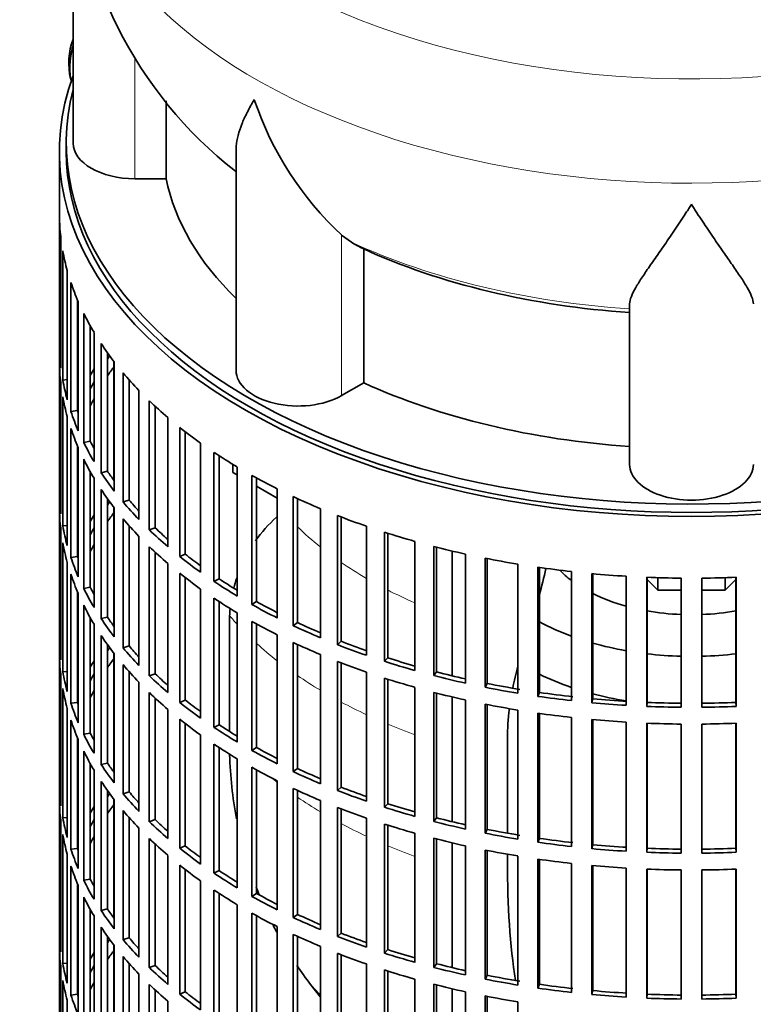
# Model space of a CAD drawing. Header units: millimetres. Extents: x 160 to 756, y -1613 to 1562.
# Tile 3 of 19: x 561 to 668, y -1503 to -1360. Entities that reach past the tile are written whole.
import ezdxf

# ---------------------------------------------------------------- set-up
doc = ezdxf.new("R2010")
doc.units = ezdxf.units.MM
for name, color, linetype in [('M5X8_UNI7687', 7, 'Continuous'), ('VSI134_DIFFUSORE', 7, 'Continuous'), ('VSI134_FILTRO_A', 7, 'Continuous'), ('VSI134_GIUNTO_8×', 7, 'Continuous'), ('VSI134_SUPPORTO_', 7, 'Continuous')]:
    doc.layers.add(name, color=color, linetype=linetype)

# ---------------------------------------------------------------- blocks, each defined once
blk = doc.blocks.new('SE4')
at = {"layer": 'M5X8_UNI7687', "color": 7, "linetype": 'Continuous', "lineweight": 35}
blk.add_arc((577.99, -1366.49), 10, 159.6255, 193.1681, dxfattribs=at)
blk.add_ellipse((569.82, -1364.77), major_axis=(1.01, 4.83), ratio=0.279258, start_param=1.436063, end_param=2.733198, dxfattribs=at)
at = {"layer": 'VSI134_DIFFUSORE', "color": 7, "linetype": 'Continuous', "lineweight": 35}
for p, q in [((568.62, -1335.07), (568.62, -1378.13)), ((582.14, -1383.32), (582.14, -1371.97)), ((592.34, -1379.06), (592.34, -1411.2)), ((577.62, -1383.32), (582.14, -1383.32)), ((609.13, -1392.57), (607.7, -1391.52)), ((610.91, -1413.02), (610.91, -1393.54)), ((649.62, -1424.89), (649.62, -1401.55)), ((607.7, -1414.87), (610.91, -1413.02))]:
    blk.add_line(p, q, dxfattribs=at)
at = {"layer": 'VSI134_DIFFUSORE', "color": 4, "linetype": 'Continuous', "lineweight": 9}
for p, q in [((577.62, -1383.32), (577.62, -1365.6)), ((607.7, -1414.87), (607.7, -1391.52))]:
    blk.add_line(p, q, dxfattribs=at)
at = {"layer": 'VSI134_DIFFUSORE', "color": 7, "linetype": 'Continuous', "lineweight": 35}
for centre, radius, start, end in [((630.04, -1333.86), 61.39, 181.1455, 231.992), ((640.21, -1356.57), 47.73, 198.6373, 227.0857), ((617.04, -1380.18), 14.7, 237.4509, 245.3566)]:
    blk.add_arc(centre, radius, start, end, dxfattribs=at)
at = {"layer": 'VSI134_DIFFUSORE', "color": 4, "linetype": 'Continuous', "lineweight": 9}
for centre, major_axis, start_param, end_param in [((658.62, -1319.35), (85.67, 0), 2.812546, 6.283185), ((658.62, -1332.11), (-89.83, 0), 0, 3.20894), ((658.62, -1356.65), (-79.5, 0), 0.898849, 1.457346)]:
    blk.add_ellipse(centre, major_axis=major_axis, ratio=0.57735, start_param=start_param, end_param=end_param, dxfattribs=at)
at = {"layer": 'VSI134_DIFFUSORE', "color": 7, "linetype": 'Continuous', "lineweight": 35}
for centre, major_axis, start_param, end_param in [((577.62, -1378.13), (9, 0), 3.141593, 4.712389), ((658.62, -1378.13), (-77, 0), 0.117151, 0.534109), ((658.62, -1358.65), (-77, 0), 0.902549, 1.453645), ((601.34, -1411.2), (9, 0), 3.141593, 5.497787), ((658.62, -1378.13), (-77, 0), 0.902549, 1.453645), ((658.62, -1424.89), (-9, 0), 0, 3.141593)]:
    blk.add_ellipse(centre, major_axis=major_axis, ratio=0.57735, start_param=start_param, end_param=end_param, dxfattribs=at)
for points, knots in [([(592.34, -1379.07), (592.34, -1378.91), (592.35, -1378.74), (592.43, -1377.56), (592.72, -1376.51), (593.39, -1374.83), (593.65, -1374.26), (594.11, -1373.37), (594.27, -1373.07), (594.52, -1372.6), (594.65, -1372.37), (594.79, -1372.14), (594.88, -1371.98), (594.93, -1371.9), (594.98, -1371.82)], [0.4586292, 0.4586292, 0.4586292, 0.4586292, 0.5, 0.5, 0.75, 0.75, 0.875, 0.875, 0.9375, 0.9375, 0.96875, 0.984375, 0.984375, 1, 1, 1, 1]), ([(658.62, -1387.04), (658.48, -1387.25), (658.35, -1387.46), (658.08, -1387.88), (657.95, -1388.09), (657.55, -1388.71), (657.29, -1389.11), (656.5, -1390.3), (655.99, -1391.07), (654.97, -1392.55), (654.48, -1393.26), (653.53, -1394.61), (653.08, -1395.26), (652.23, -1396.48), (651.84, -1397.06), (651.3, -1397.88), (651.13, -1398.14), (650.8, -1398.66), (650.65, -1398.91), (650.24, -1399.63), (650.02, -1400.07), (649.71, -1400.87), (649.62, -1401.23), (649.62, -1401.55)], [0, 0, 0, 0, 0.03125, 0.03125, 0.0625, 0.0625, 0.125, 0.125, 0.25, 0.25, 0.375, 0.375, 0.5, 0.5, 0.625, 0.625, 0.6875, 0.6875, 0.75, 0.75, 0.875, 0.875, 1, 1, 1, 1]), ([(667.62, -1401.55), (667.62, -1401.23), (667.53, -1400.87), (667.21, -1400.07), (666.99, -1399.63), (666.58, -1398.91), (666.43, -1398.66), (666.11, -1398.14), (665.94, -1397.88), (665.4, -1397.06), (665, -1396.48), (664.15, -1395.26), (663.7, -1394.62), (662.76, -1393.26), (662.26, -1392.55), (661.25, -1391.07), (660.73, -1390.31), (659.94, -1389.12), (659.68, -1388.71), (659.28, -1388.09), (659.15, -1387.88), (658.88, -1387.46), (658.75, -1387.25), (658.62, -1387.04)], [0, 0, 0, 0, 0.125, 0.125, 0.25, 0.25, 0.3125, 0.3125, 0.375, 0.375, 0.5, 0.5, 0.625, 0.625, 0.75, 0.75, 0.875, 0.875, 0.9375, 0.9375, 0.96875, 0.96875, 1, 1, 1, 1])]:
    blk.add_open_spline(points, degree=3, knots=knots, dxfattribs=at)
at = {"layer": 'VSI134_FILTRO_A', "color": 7, "linetype": 'Continuous', "lineweight": 35}
for p, q in [((566.62, -1379.35), (566.62, -1543.47)), ((566.63, -1389.21), (566.63, -1407.99)), ((566.85, -1392.09), (566.85, -1410.87)), ((567.11, -1393.83), (567.11, -1412.61)), ((567.76, -1396.7), (567.76, -1415.48)), ((568.29, -1398.42), (568.29, -1417.2)), ((569.27, -1400.99), (569.27, -1417.07)), ((569.37, -1401.24), (569.37, -1420.01)), ((570.16, -1402.92), (570.16, -1421.7)), ((571.11, -1404.73), (571.11, -1421.53)), ((571.66, -1405.68), (571.66, -1424.46)), ((566.85, -1407.98), (566.63, -1407.99)), ((572.69, -1407.32), (572.69, -1426.1)), ((573.62, -1408.66), (573.62, -1425.88)), ((566.63, -1410.44), (566.63, -1429.22)), ((574.61, -1409.99), (574.61, -1428.77)), ((575.89, -1411.57), (575.89, -1430.35)), ((566.85, -1413.32), (566.85, -1432.1)), ((567.76, -1412.56), (567.11, -1412.61)), ((576.77, -1412.6), (576.77, -1430.08)), ((567.11, -1415.06), (567.11, -1433.84)), ((578.2, -1414.13), (578.2, -1432.91)), ((579.71, -1415.65), (579.71, -1434.43)), ((580.55, -1416.44), (580.55, -1434.11)), ((567.76, -1417.92), (567.76, -1436.7)), ((569.27, -1417.07), (568.29, -1417.2)), ((582.4, -1418.08), (582.4, -1436.86)), ((568.29, -1419.65), (568.29, -1438.43)), ((584.13, -1419.51), (584.13, -1438.29)), ((584.93, -1420.13), (584.93, -1437.94)), ((569.27, -1422.22), (569.27, -1438.3)), ((569.37, -1422.46), (569.37, -1441.24)), ((571.11, -1421.53), (570.16, -1421.7)), ((587.18, -1421.8), (587.18, -1440.58)), ((589.12, -1423.14), (589.12, -1441.92)), ((589.86, -1423.63), (589.86, -1441.53)), ((570.16, -1424.15), (570.16, -1442.93)), ((592.5, -1425.27), (592.5, -1444.05)), ((571.11, -1425.96), (571.11, -1442.76)), ((573.62, -1425.88), (572.69, -1426.1)), ((594.64, -1426.51), (594.64, -1445.29)), ((571.66, -1426.91), (571.66, -1445.69)), ((595.32, -1426.88), (595.32, -1444.86)), ((566.85, -1429.21), (566.63, -1429.22)), ((572.69, -1428.55), (572.69, -1447.33)), ((598.33, -1428.46), (598.33, -1447.24)), ((600.65, -1429.58), (600.65, -1448.36)), ((573.62, -1429.89), (573.62, -1447.11)), ((576.77, -1430.08), (575.89, -1430.35)), ((601.26, -1429.86), (601.26, -1447.9)), ((566.63, -1431.67), (566.63, -1450.45)), ((574.61, -1431.22), (574.61, -1450)), ((604.61, -1431.34), (604.61, -1450.12)), ((607.09, -1432.34), (607.09, -1451.12)), ((607.63, -1432.55), (607.63, -1450.63)), ((567.76, -1433.79), (567.11, -1433.84)), ((575.89, -1432.8), (575.89, -1451.58)), ((576.77, -1433.82), (576.77, -1451.31)), ((611.31, -1433.89), (611.31, -1452.67)), ((566.85, -1434.55), (566.85, -1453.33)), ((578.2, -1435.36), (578.2, -1454.14)), ((580.55, -1434.11), (579.71, -1434.43)), ((613.93, -1434.76), (613.93, -1453.54)), ((614.4, -1434.91), (614.4, -1453.03)), ((567.11, -1436.29), (567.11, -1455.07)), ((579.71, -1436.87), (579.71, -1455.65)), ((618.37, -1436.1), (618.37, -1454.88)), ((621.11, -1436.84), (621.11, -1455.62)), ((569.27, -1438.3), (568.29, -1438.43)), ((580.55, -1437.67), (580.55, -1455.34)), ((584.93, -1437.94), (584.13, -1438.29)), ((621.5, -1436.93), (621.5, -1455.08)), ((625.73, -1437.94), (625.73, -1456.72)), ((567.76, -1439.15), (567.76, -1457.93)), ((582.4, -1439.31), (582.4, -1458.09)), ((628.58, -1438.54), (628.58, -1457.32)), ((628.88, -1438.6), (628.88, -1456.77)), ((633.35, -1439.41), (633.35, -1458.19)), ((568.29, -1440.87), (568.29, -1459.65)), ((584.13, -1440.74), (584.13, -1459.52)), ((636.27, -1439.86), (636.27, -1458.64)), ((636.49, -1439.89), (636.49, -1458.08)), ((641.15, -1440.48), (641.15, -1459.26)), ((644.13, -1440.79), (644.13, -1459.57)), ((644.26, -1440.8), (644.26, -1458.99)), ((649.09, -1441.16), (649.09, -1459.94)), ((584.93, -1441.36), (584.93, -1459.17)), ((589.86, -1441.53), (589.12, -1441.92)), ((652.11, -1441.32), (652.11, -1460.1)), ((652.15, -1441.32), (652.15, -1459.52)), ((657.1, -1441.44), (657.1, -1460.22)), ((660.13, -1441.44), (660.13, -1460.22)), ((665.08, -1441.32), (665.08, -1459.52)), ((665.13, -1441.32), (665.13, -1460.1)), ((569.27, -1443.45), (569.27, -1459.53)), ((569.37, -1443.69), (569.37, -1462.47)), ((571.11, -1442.76), (570.16, -1442.93)), ((587.18, -1443.03), (587.18, -1461.81)), ((570.16, -1445.38), (570.16, -1464.16)), ((589.12, -1444.37), (589.12, -1463.15)), ((589.86, -1444.86), (589.86, -1462.76)), ((595.32, -1444.86), (594.64, -1445.29)), ((592.5, -1446.5), (592.5, -1465.28)), ((571.11, -1447.19), (571.11, -1463.99)), ((571.66, -1448.13), (571.66, -1466.91)), ((573.62, -1447.11), (572.69, -1447.33)), ((594.64, -1447.73), (594.64, -1466.51)), ((595.32, -1448.11), (595.32, -1466.09)), ((601.26, -1447.9), (600.65, -1448.36)), ((572.69, -1449.78), (572.69, -1468.56)), ((598.33, -1449.69), (598.33, -1468.46)), ((566.85, -1450.44), (566.63, -1450.45)), ((573.62, -1451.12), (573.62, -1468.34)), ((600.65, -1450.81), (600.65, -1469.59)), ((601.26, -1451.09), (601.26, -1469.13)), ((607.63, -1450.63), (607.09, -1451.12)), ((574.61, -1452.44), (574.61, -1471.22)), ((576.77, -1451.31), (575.89, -1451.58)), ((604.61, -1452.57), (604.61, -1471.35)), ((566.63, -1452.89), (566.63, -1471.67)), ((575.89, -1454.03), (575.89, -1472.81)), ((607.09, -1453.57), (607.09, -1472.35)), ((607.63, -1453.78), (607.63, -1471.86)), ((614.4, -1453.03), (613.93, -1453.54)), ((567.76, -1455.02), (567.11, -1455.07)), ((576.77, -1455.05), (576.77, -1472.54)), ((580.55, -1455.34), (579.71, -1455.65)), ((611.31, -1455.12), (611.31, -1473.9)), ((621.5, -1455.08), (621.11, -1455.62)), ((566.85, -1455.78), (566.85, -1474.56)), ((578.2, -1456.59), (578.2, -1475.37)), ((613.93, -1455.99), (613.93, -1474.77)), ((614.4, -1456.14), (614.4, -1474.26)), ((628.88, -1456.77), (628.58, -1457.32)), ((567.11, -1457.52), (567.11, -1476.3)), ((579.71, -1458.1), (579.71, -1476.88)), ((618.37, -1457.33), (618.37, -1476.11)), ((621.11, -1458.07), (621.11, -1476.84)), ((621.5, -1458.16), (621.5, -1476.31)), ((636.49, -1458.08), (636.27, -1458.64)), ((569.27, -1459.53), (568.29, -1459.65)), ((580.55, -1458.9), (580.55, -1476.57)), ((584.93, -1459.17), (584.13, -1459.52)), ((625.73, -1459.17), (625.73, -1477.95)), ((628.58, -1459.77), (628.58, -1478.55)), ((644.26, -1458.99), (644.13, -1459.57)), ((652.15, -1459.52), (652.11, -1460.1)), ((665.08, -1459.52), (665.13, -1460.1)), ((567.76, -1460.38), (567.76, -1479.16)), ((582.4, -1460.54), (582.4, -1479.32)), ((628.88, -1459.83), (628.88, -1478)), ((633.35, -1460.64), (633.35, -1479.42)), ((636.27, -1461.09), (636.27, -1479.87)), ((636.49, -1461.12), (636.49, -1479.3)), ((568.29, -1462.1), (568.29, -1480.88)), ((584.13, -1461.97), (584.13, -1480.75)), ((584.93, -1462.59), (584.93, -1480.4)), ((641.15, -1461.71), (641.15, -1480.49)), ((644.13, -1462.02), (644.13, -1480.8)), ((644.26, -1462.03), (644.26, -1480.22)), ((649.09, -1462.39), (649.09, -1481.17)), ((652.11, -1462.55), (652.11, -1481.33)), ((652.15, -1462.55), (652.15, -1480.75)), ((657.1, -1462.67), (657.1, -1481.45)), ((660.13, -1462.67), (660.13, -1481.45)), ((665.08, -1462.55), (665.08, -1480.75)), ((665.13, -1462.55), (665.13, -1481.33)), ((571.11, -1463.99), (570.16, -1464.16)), ((589.86, -1462.76), (589.12, -1463.15)), ((569.27, -1464.68), (569.27, -1480.76)), ((569.37, -1464.92), (569.37, -1483.7)), ((587.18, -1464.26), (587.18, -1483.04)), ((570.16, -1466.61), (570.16, -1485.39)), ((589.12, -1465.6), (589.12, -1484.38)), ((589.86, -1466.08), (589.86, -1483.99)), ((595.32, -1466.09), (594.64, -1466.51)), ((571.11, -1468.42), (571.11, -1485.22)), ((573.62, -1468.34), (572.69, -1468.56)), ((592.5, -1467.73), (592.5, -1486.51)), ((571.66, -1469.36), (571.66, -1488.14)), ((594.64, -1468.96), (594.64, -1487.74)), ((595.32, -1469.34), (595.32, -1487.32)), ((601.26, -1469.13), (600.65, -1469.59)), ((572.69, -1471.01), (572.69, -1489.79)), ((598.33, -1470.91), (598.33, -1489.69)), ((566.85, -1471.67), (566.63, -1471.67)), ((573.62, -1472.35), (573.62, -1489.56)), ((576.77, -1472.54), (575.89, -1472.81)), ((600.65, -1472.04), (600.65, -1490.82)), ((601.26, -1472.32), (601.26, -1490.36)), ((607.63, -1471.86), (607.09, -1472.35)), ((566.63, -1474.12), (566.63, -1492.9)), ((574.61, -1473.67), (574.61, -1492.45)), ((604.61, -1473.79), (604.61, -1492.57)), ((575.89, -1475.26), (575.89, -1494.04)), ((607.09, -1474.8), (607.09, -1493.58)), ((607.63, -1475.01), (607.63, -1493.09)), ((614.4, -1474.26), (613.93, -1474.77)), ((566.85, -1477.01), (566.85, -1495.79)), ((567.76, -1476.25), (567.11, -1476.3)), ((576.77, -1476.28), (576.77, -1493.77)), ((580.55, -1476.57), (579.71, -1476.88)), ((611.31, -1476.35), (611.31, -1495.13)), ((621.5, -1476.31), (621.11, -1476.84)), ((578.2, -1477.82), (578.2, -1496.6)), ((613.93, -1477.22), (613.93, -1496)), ((614.4, -1477.37), (614.4, -1495.49)), ((628.88, -1478), (628.58, -1478.55)), ((567.11, -1478.75), (567.11, -1497.53)), ((579.71, -1479.33), (579.71, -1498.11)), ((618.37, -1478.56), (618.37, -1497.34)), ((621.11, -1479.29), (621.11, -1498.07)), ((621.5, -1479.39), (621.5, -1497.54)), ((636.49, -1479.3), (636.27, -1479.87)), ((569.27, -1480.76), (568.29, -1480.88)), ((580.55, -1480.13), (580.55, -1497.8)), ((584.93, -1480.4), (584.13, -1480.75)), ((625.73, -1480.4), (625.73, -1499.18)), ((628.58, -1481), (628.58, -1499.78)), ((628.88, -1481.06), (628.88, -1499.23)), ((644.26, -1480.22), (644.13, -1480.8)), ((652.15, -1480.75), (652.11, -1481.33)), ((665.08, -1480.75), (665.13, -1481.33)), ((567.76, -1481.61), (567.76, -1500.39)), ((582.4, -1481.77), (582.4, -1500.55)), ((633.35, -1481.87), (633.35, -1500.64)), ((636.27, -1482.32), (636.27, -1501.1)), ((636.49, -1482.35), (636.49, -1500.53)), ((568.29, -1483.33), (568.29, -1502.11)), ((584.13, -1483.2), (584.13, -1501.98)), ((584.93, -1483.82), (584.93, -1501.63)), ((589.86, -1483.99), (589.12, -1484.38)), ((641.15, -1482.94), (641.15, -1501.72)), ((644.13, -1483.25), (644.13, -1502.03)), ((644.26, -1483.26), (644.26, -1501.45)), ((649.09, -1483.62), (649.09, -1502.4)), ((652.11, -1483.78), (652.11, -1502.55)), ((652.15, -1483.78), (652.15, -1501.98)), ((657.1, -1483.9), (657.1, -1502.68)), ((660.13, -1483.9), (660.13, -1502.68)), ((665.08, -1483.78), (665.08, -1501.98)), ((665.13, -1483.78), (665.13, -1502.55)), ((571.11, -1485.22), (570.16, -1485.39)), ((587.18, -1485.49), (587.18, -1504.27)), ((569.27, -1485.91), (569.27, -1501.99)), ((569.37, -1486.15), (569.37, -1504.93)), ((589.12, -1486.83), (589.12, -1505.61)), ((570.16, -1487.84), (570.16, -1506.62)), ((589.86, -1487.31), (589.86, -1505.22)), ((595.32, -1487.32), (594.64, -1487.74)), ((571.11, -1489.65), (571.11, -1506.45)), ((573.62, -1489.56), (572.69, -1489.79)), ((592.5, -1488.96), (592.5, -1507.74)), ((571.66, -1490.59), (571.66, -1509.37)), ((594.64, -1490.19), (594.64, -1508.97)), ((595.32, -1490.57), (595.32, -1508.55)), ((601.26, -1490.36), (600.65, -1490.82)), ((572.69, -1492.24), (572.69, -1511.01)), ((598.33, -1492.14), (598.33, -1510.92)), ((566.85, -1492.9), (566.63, -1492.9)), ((573.62, -1493.57), (573.62, -1510.79)), ((576.77, -1493.77), (575.89, -1494.04)), ((600.65, -1493.27), (600.65, -1512.05)), ((601.26, -1493.55), (601.26, -1511.59)), ((607.63, -1493.09), (607.09, -1493.58)), ((566.63, -1495.35), (566.63, -1514.13)), ((574.61, -1494.9), (574.61, -1513.68)), ((604.61, -1495.02), (604.61, -1513.8)), ((614.4, -1495.49), (613.93, -1496)), ((575.89, -1496.49), (575.89, -1515.27)), ((607.09, -1496.03), (607.09, -1514.81)), ((607.63, -1496.23), (607.63, -1514.32)), ((566.85, -1498.24), (566.85, -1517.02)), ((567.76, -1497.48), (567.11, -1497.53)), ((576.77, -1497.51), (576.77, -1515)), ((580.55, -1497.8), (579.71, -1498.11)), ((611.31, -1497.58), (611.31, -1516.36)), ((613.93, -1498.45), (613.93, -1517.23)), ((621.5, -1497.54), (621.11, -1498.07)), ((578.2, -1499.05), (578.2, -1517.83)), ((614.4, -1498.6), (614.4, -1516.72)), ((618.37, -1499.78), (618.37, -1518.56)), ((628.88, -1499.23), (628.58, -1499.78)), ((567.11, -1499.98), (567.11, -1518.76)), ((579.71, -1500.56), (579.71, -1519.34)), ((580.55, -1501.36), (580.55, -1519.03)), ((621.11, -1500.52), (621.11, -1519.3)), ((621.5, -1500.62), (621.5, -1518.77)), ((636.49, -1500.53), (636.27, -1501.1)), ((569.27, -1501.99), (568.29, -1502.11)), ((584.93, -1501.63), (584.13, -1501.98)), ((625.73, -1501.63), (625.73, -1520.41)), ((628.58, -1502.23), (628.58, -1521.01)), ((628.88, -1502.29), (628.88, -1520.45)), ((644.26, -1501.45), (644.13, -1502.03)), ((652.15, -1501.98), (652.11, -1502.55)), ((665.08, -1501.98), (665.13, -1502.55)), ((567.76, -1502.84), (567.76, -1521.62)), ((582.4, -1503), (582.4, -1521.78)), ((633.35, -1503.09), (633.35, -1521.87))]:
    blk.add_line(p, q, dxfattribs=at)
for centre, major_axis, start_param, end_param in [((658.62, -1379.35), (-92, 0), -0.208894, 3.350487), ((658.62, -1379.35), (-91, 0), 0, 3.141593), ((658.62, -1388.33), (-92, 0), 0.016456, 0.07081), ((658.62, -1388.33), (-92, 0), 0.103722, 0.158077), ((658.62, -1388.33), (-92, 0), 0.190989, 0.245343), ((658.62, -1388.33), (-92, 0), 0.278255, 0.33261), ((658.62, -1407.11), (-92, 0), 0.016456, 0.07081), ((658.62, -1388.33), (-92, 0), 0.365522, 0.419876), ((658.62, -1428.34), (-91, 0), -0.374965, -0.365223), ((658.62, -1409.56), (-92, 0), 0.016456, 0.07081), ((658.62, -1428.34), (-92, 0), -0.33261, -0.313806), ((658.62, -1430.79), (-91, 0), -0.394539, -0.365223), ((658.62, -1388.33), (-92, 0), 0.452788, 0.507143), ((658.62, -1407.11), (-92, 0), 0.103722, 0.158077), ((658.62, -1428.34), (-91, 0), -0.299174, -0.277957), ((658.62, -1409.56), (-92, 0), 0.103722, 0.158077), ((658.62, -1430.79), (-91, 0), -0.299174, -0.277957), ((658.62, -1428.34), (-92, 0), -0.245343, -0.240575), ((658.62, -1388.33), (-92, 0), 0.540055, 0.594409), ((658.62, -1407.11), (-92, 0), 0.190989, 0.245343), ((658.62, -1407.11), (-91, 0), 0.19069, 0.196715), ((658.62, -1409.56), (-92, 0), 0.190989, 0.245343), ((658.62, -1388.33), (-92, 0), 0.627321, 0.681676), ((658.62, -1407.11), (-92, 0), 0.278255, 0.33261), ((658.62, -1407.11), (-91, 0), 0.277957, 0.299174), ((658.62, -1388.33), (-92, 0), 0.714588, 0.768942), ((658.62, -1409.56), (-92, 0), 0.278255, 0.33261), ((658.62, -1407.11), (-92, 0), 0.365522, 0.419876), ((658.62, -1407.11), (-91, 0), 0.365223, 0.394539), ((658.62, -1388.33), (-92, 0), 0.801854, 0.856209), ((658.62, -1428.34), (-92, 0), 0.016456, 0.07081), ((658.62, -1409.56), (-92, 0), 0.365522, 0.419876), ((658.62, -1388.33), (-92, 0), 0.889121, 0.943475), ((658.62, -1449.57), (-91, 0), -0.374965, -0.365223), ((658.62, -1407.11), (-92, 0), 0.452788, 0.507143), ((658.62, -1407.11), (-91, 0), 0.45249, 0.486998), ((658.62, -1430.79), (-92, 0), 0.016456, 0.07081), ((658.62, -1449.57), (-92, 0), -0.33261, -0.313806), ((658.62, -1452.02), (-91, 0), -0.394539, -0.365223), ((658.62, -1388.33), (-92, 0), 0.976387, 1.030742), ((658.62, -1428.34), (-92, 0), 0.103722, 0.158077), ((658.62, -1409.56), (-92, 0), 0.452788, 0.507143), ((658.62, -1449.57), (-91, 0), -0.299174, -0.277957), ((658.62, -1407.11), (-92, 0), 0.540055, 0.594409), ((658.62, -1407.11), (-91, 0), 0.539756, 0.577951), ((658.62, -1388.33), (-92, 0), 1.063654, 1.118008), ((658.62, -1430.79), (-92, 0), 0.103722, 0.158077), ((658.62, -1449.57), (-92, 0), -0.245343, -0.240575), ((658.62, -1452.02), (-91, 0), -0.299174, -0.277957), ((658.62, -1409.56), (-92, 0), 0.540055, 0.594409), ((658.62, -1388.33), (-92, 0), 1.15092, 1.205275), ((658.62, -1428.34), (-91, 0), 0.19069, 0.196715), ((658.62, -1407.11), (-92, 0), 0.627321, 0.681676), ((658.62, -1407.11), (-91, 0), 0.627022, 0.668018), ((658.62, -1428.34), (-92, 0), 0.190989, 0.245343), ((658.62, -1388.33), (-92, 0), 1.238186, 1.292541), ((658.62, -1430.79), (-92, 0), 0.190989, 0.245343), ((658.62, -1409.56), (-92, 0), 0.627321, 0.681676), ((658.62, -1388.33), (-92, 0), 1.325453, 1.379807), ((658.62, -1388.33), (-92, 0), 1.412719, 1.467074), ((658.62, -1407.11), (-92, 0), 0.714588, 0.768942), ((658.62, -1407.11), (-91, 0), 0.714289, 0.757518), ((658.62, -1388.33), (-92, 0), 1.499986, 1.55434), ((658.62, -1388.33), (92, 0), 4.728845, 4.783199), ((658.62, -1428.34), (-92, 0), 0.278255, 0.33261), ((658.62, -1428.34), (-91, 0), 0.277957, 0.299174), ((658.62, -1430.79), (-92, 0), 0.278255, 0.33261), ((658.62, -1409.56), (-92, 0), 0.714588, 0.768942), ((658.62, -1407.11), (-92, 0), 0.801854, 0.856209), ((658.62, -1407.11), (-91, 0), 0.801555, 0.846635), ((658.62, -1428.34), (-92, 0), 0.365522, 0.419876), ((658.62, -1428.34), (-91, 0), 0.365223, 0.394539), ((658.62, -1409.56), (-92, 0), 0.801854, 0.856209), ((658.62, -1407.11), (-92, 0), 0.889121, 0.943475), ((658.62, -1407.11), (-91, 0), 0.888822, 0.935485), ((658.62, -1430.79), (-92, 0), 0.365522, 0.419876), ((658.62, -1449.57), (-92, 0), 0.016456, 0.07081), ((658.62, -1409.56), (-92, 0), 0.889121, 0.943475), ((658.62, -1407.11), (-92, 0), 0.976387, 1.030742), ((658.62, -1407.11), (-91, 0), 0.976088, 1.024141), ((658.62, -1470.8), (-91, 0), -0.374965, -0.365223), ((658.62, -1428.34), (-92, 0), 0.452788, 0.507143), ((658.62, -1428.34), (-91, 0), 0.45249, 0.486998), ((658.62, -1452.02), (-92, 0), 0.016456, 0.07081), ((658.62, -1470.8), (-92, 0), -0.33261, -0.313806), ((658.62, -1473.25), (-91, 0), -0.394539, -0.365223), ((658.62, -1430.79), (-92, 0), 0.452788, 0.507143), ((658.62, -1409.56), (-92, 0), 0.976387, 1.030742), ((658.62, -1407.11), (-92, 0), 1.063654, 1.118008), ((658.62, -1407.11), (-91, 0), 1.063355, 1.112655), ((658.62, -1449.57), (-92, 0), 0.103722, 0.158077), ((658.62, -1470.8), (-91, 0), -0.299174, -0.277957), ((658.62, -1428.34), (-91, 0), 0.539756, 0.577951), ((658.62, -1407.11), (-91, 0), 1.150621, 1.201065), ((658.62, -1428.34), (-92, 0), 0.540055, 0.594409), ((658.62, -1409.56), (-92, 0), 1.063654, 1.118008), ((658.62, -1407.11), (-92, 0), 1.15092, 1.205275), ((658.62, -1407.11), (-91, 0), 1.237888, 1.29284), ((658.62, -1452.02), (-92, 0), 0.103722, 0.158077), ((658.62, -1470.8), (-92, 0), -0.245343, -0.240575), ((658.62, -1473.25), (-91, 0), -0.299174, -0.277957), ((658.62, -1430.79), (-92, 0), 0.540055, 0.594409), ((658.62, -1409.56), (-92, 0), 1.15092, 1.205275), ((658.62, -1407.11), (-92, 0), 1.238186, 1.292541), ((658.62, -1407.11), (-91, 0), 1.325154, 1.380106), ((658.62, -1449.57), (-92, 0), 0.190989, 0.245343), ((658.62, -1449.57), (-91, 0), 0.19069, 0.196715), ((658.62, -1428.34), (-92, 0), 0.627321, 0.681676), ((658.62, -1428.34), (-91, 0), 0.627022, 0.668018), ((658.62, -1409.56), (-92, 0), 1.238186, 1.292541), ((658.62, -1407.11), (-92, 0), 1.325453, 1.379807), ((658.62, -1407.11), (-92, 0), 1.412719, 1.467074), ((658.62, -1407.11), (-91, 0), 1.412421, 1.467373), ((658.62, -1407.11), (-91, 0), 1.499687, 1.554639), ((658.62, -1407.11), (91, 0), 4.728546, 4.783498), ((658.62, -1409.56), (-92, 0), 1.325453, 1.379807), ((658.62, -1407.11), (-92, 0), 1.499986, 1.55434), ((658.62, -1407.11), (92, 0), 4.728845, 4.783199), ((658.62, -1452.02), (-92, 0), 0.190989, 0.245343), ((658.62, -1430.79), (-92, 0), 0.627321, 0.681676), ((658.62, -1409.56), (-92, 0), 1.412719, 1.467074), ((658.62, -1409.56), (-92, 0), 1.499986, 1.55434), ((658.62, -1409.56), (92, 0), 4.728845, 4.783199), ((658.62, -1449.57), (-91, 0), 0.277957, 0.299174), ((658.62, -1428.34), (-92, 0), 0.714588, 0.768942), ((658.62, -1428.34), (-91, 0), 0.714289, 0.757518), ((658.62, -1449.57), (-92, 0), 0.278255, 0.33261), ((658.62, -1452.02), (-92, 0), 0.278255, 0.33261), ((658.62, -1430.79), (-92, 0), 0.714588, 0.768942), ((658.62, -1428.34), (-92, 0), 0.801854, 0.856209), ((658.62, -1428.34), (-91, 0), 0.801555, 0.846635), ((658.62, -1449.57), (-91, 0), 0.365223, 0.394539), ((658.62, -1449.57), (-92, 0), 0.365522, 0.419876), ((658.62, -1430.79), (-92, 0), 0.801854, 0.856209), ((658.62, -1428.34), (-92, 0), 0.889121, 0.943475), ((658.62, -1428.34), (-91, 0), 0.888822, 0.935485), ((658.62, -1452.02), (-92, 0), 0.365522, 0.419876), ((658.62, -1470.8), (-92, 0), 0.016456, 0.07081), ((658.62, -1449.57), (-91, 0), 0.45249, 0.486998), ((658.62, -1430.79), (-92, 0), 0.889121, 0.943475), ((658.62, -1428.34), (-92, 0), 0.976387, 1.030742), ((658.62, -1428.34), (-91, 0), 0.976088, 1.024141), ((658.62, -1473.25), (-92, 0), 0.016456, 0.07081), ((658.62, -1492.03), (-91, 0), -0.374965, -0.365223), ((658.62, -1449.57), (-92, 0), 0.452788, 0.507143), ((658.62, -1492.03), (-92, 0), -0.33261, -0.313806), ((658.62, -1494.48), (-91, 0), -0.394539, -0.365223), ((658.62, -1452.02), (-92, 0), 0.452788, 0.507143), ((658.62, -1430.79), (-92, 0), 0.976387, 1.030742), ((658.62, -1428.34), (-92, 0), 1.063654, 1.118008), ((658.62, -1428.34), (-91, 0), 1.063355, 1.112655), ((658.62, -1470.8), (-92, 0), 0.103722, 0.158077), ((658.62, -1492.03), (-91, 0), -0.299174, -0.277957), ((658.62, -1449.57), (-92, 0), 0.540055, 0.594409), ((658.62, -1449.57), (-91, 0), 0.539756, 0.577951), ((658.62, -1428.34), (-92, 0), 1.15092, 1.205275), ((658.62, -1428.34), (-91, 0), 1.150621, 1.201065), ((658.62, -1430.79), (-92, 0), 1.063654, 1.118008), ((658.62, -1428.34), (-91, 0), 1.237888, 1.29284), ((658.62, -1473.25), (-92, 0), 0.103722, 0.158077), ((658.62, -1492.03), (-92, 0), -0.245343, -0.240575), ((658.62, -1494.48), (-91, 0), -0.299174, -0.277957), ((658.62, -1452.02), (-92, 0), 0.540055, 0.594409), ((658.62, -1430.79), (-92, 0), 1.15092, 1.205275), ((658.62, -1428.34), (-92, 0), 1.238186, 1.292541), ((658.62, -1428.34), (-92, 0), 1.325453, 1.379807), ((658.62, -1428.34), (-91, 0), 1.325154, 1.380106), ((658.62, -1470.8), (-92, 0), 0.190989, 0.245343), ((658.62, -1470.8), (-91, 0), 0.19069, 0.196715), ((658.62, -1449.57), (-92, 0), 0.627321, 0.681676), ((658.62, -1449.57), (-91, 0), 0.627022, 0.668018), ((658.62, -1430.79), (-92, 0), 1.238186, 1.292541), ((658.62, -1428.34), (-92, 0), 1.412719, 1.467074), ((658.62, -1428.34), (-91, 0), 1.412421, 1.467373), ((658.62, -1428.34), (-91, 0), 1.499687, 1.554639), ((658.62, -1428.34), (91, 0), 4.728546, 4.783498), ((658.62, -1430.79), (-92, 0), 1.325453, 1.379807), ((658.62, -1428.34), (-92, 0), 1.499986, 1.55434), ((658.62, -1428.34), (92, 0), 4.728845, 4.783199), ((658.62, -1473.25), (-92, 0), 0.190989, 0.245343), ((658.62, -1452.02), (-92, 0), 0.627321, 0.681676), ((658.62, -1449.57), (-91, 0), 0.714289, 0.757518), ((658.62, -1430.79), (-92, 0), 1.412719, 1.467074), ((658.62, -1430.79), (-92, 0), 1.499986, 1.55434), ((658.62, -1430.79), (92, 0), 4.728845, 4.783199), ((658.62, -1470.8), (-92, 0), 0.278255, 0.33261), ((658.62, -1470.8), (-91, 0), 0.277957, 0.299174), ((658.62, -1449.57), (-92, 0), 0.714588, 0.768942), ((658.62, -1452.02), (-92, 0), 0.714588, 0.768942), ((658.62, -1473.25), (-92, 0), 0.278255, 0.33261), ((658.62, -1449.57), (-92, 0), 0.801854, 0.856209), ((658.62, -1449.57), (-91, 0), 0.801555, 0.846635), ((658.62, -1470.8), (-92, 0), 0.365522, 0.419876), ((658.62, -1470.8), (-91, 0), 0.365223, 0.394539), ((658.62, -1452.02), (-92, 0), 0.801854, 0.856209), ((658.62, -1449.57), (-92, 0), 0.889121, 0.943475), ((658.62, -1449.57), (-91, 0), 0.888822, 0.935485), ((658.62, -1473.25), (-92, 0), 0.365522, 0.419876), ((658.62, -1492.03), (-92, 0), 0.016456, 0.07081), ((658.62, -1513.26), (-91, 0), -0.374965, -0.365223), ((658.62, -1470.8), (-92, 0), 0.452788, 0.507143), ((658.62, -1470.8), (-91, 0), 0.45249, 0.486998), ((658.62, -1452.02), (-92, 0), 0.889121, 0.943475), ((658.62, -1449.57), (-92, 0), 0.976387, 1.030742), ((658.62, -1449.57), (-91, 0), 0.976088, 1.024141), ((658.62, -1494.48), (-92, 0), 0.016456, 0.07081), ((658.62, -1515.71), (-91, 0), -0.394539, -0.365223), ((658.62, -1449.57), (-91, 0), 1.063355, 1.112655), ((658.62, -1513.26), (-92, 0), -0.33261, -0.313806), ((658.62, -1473.25), (-92, 0), 0.452788, 0.507143), ((658.62, -1452.02), (-92, 0), 0.976387, 1.030742), ((658.62, -1449.57), (-92, 0), 1.063654, 1.118008), ((658.62, -1492.03), (-92, 0), 0.103722, 0.158077), ((658.62, -1513.26), (-91, 0), -0.299174, -0.277957), ((658.62, -1470.8), (-92, 0), 0.540055, 0.594409), ((658.62, -1470.8), (-91, 0), 0.539756, 0.577951), ((658.62, -1452.02), (-92, 0), 1.063654, 1.118008), ((658.62, -1449.57), (-92, 0), 1.15092, 1.205275), ((658.62, -1449.57), (-91, 0), 1.150621, 1.201065), ((658.62, -1449.57), (-92, 0), 1.238186, 1.292541), ((658.62, -1449.57), (-91, 0), 1.237888, 1.29284), ((658.62, -1494.48), (-92, 0), 0.103722, 0.158077), ((658.62, -1513.26), (-92, 0), -0.245343, -0.240575), ((658.62, -1515.71), (-91, 0), -0.299174, -0.277957), ((658.62, -1473.25), (-92, 0), 0.540055, 0.594409), ((658.62, -1452.02), (-92, 0), 1.15092, 1.205275), ((658.62, -1449.57), (-92, 0), 1.325453, 1.379807), ((658.62, -1449.57), (-91, 0), 1.325154, 1.380106), ((658.62, -1492.03), (-92, 0), 0.190989, 0.245343), ((658.62, -1492.03), (-91, 0), 0.19069, 0.196715), ((658.62, -1470.8), (-92, 0), 0.627321, 0.681676), ((658.62, -1470.8), (-91, 0), 0.627022, 0.668018), ((658.62, -1452.02), (-92, 0), 1.238186, 1.292541), ((658.62, -1449.57), (-92, 0), 1.412719, 1.467074), ((658.62, -1449.57), (-91, 0), 1.412421, 1.467373), ((658.62, -1449.57), (-92, 0), 1.499986, 1.55434), ((658.62, -1449.57), (-91, 0), 1.499687, 1.554639), ((658.62, -1449.57), (91, 0), 4.728546, 4.783498), ((658.62, -1449.57), (92, 0), 4.728845, 4.783199)]:
    blk.add_ellipse(centre, major_axis=major_axis, ratio=0.57735, start_param=start_param, end_param=end_param, dxfattribs=at)
at = {"layer": 'VSI134_GIUNTO_8×', "color": 7, "linetype": 'Continuous', "lineweight": 35}
for centre, major_axis, start_param, end_param in [((658.62, -1434.06), (-22, 0), 0.512266, 0.653708), ((658.62, -1434.06), (-22, 0), 0.860097, 1.12301), ((658.62, -1434.06), (-22, 0), 1.272507, 1.501929), ((658.62, -1434.06), (-22, 0), 1.639664, 1.869086), ((658.62, -1434.06), (-32.5, 0), 0.821803, 1.003487), ((658.62, -1434.06), (-32.5, 0), 1.113415, 1.273341), ((658.62, -1434.06), (-32.5, 0), 1.370522, 1.524199), ((658.62, -1434.06), (-32.5, 0), 1.617394, 1.771071), ((658.62, -1440.15), (-34.5, 0), 0.874436, 1.040008), ((658.62, -1440.15), (-34.5, 0), 1.141754, 1.291065)]:
    blk.add_ellipse(centre, major_axis=major_axis, ratio=0.57735, start_param=start_param, end_param=end_param, dxfattribs=at)
at = {"layer": 'VSI134_SUPPORTO_', "color": 7, "linetype": 'Continuous', "lineweight": 35}
for p, q in [((567.62, -1378.13), (567.62, -1379.35)), ((574.54, -1427.22), (574.54, -1409.9)), ((591.86, -1426.05), (591.86, -1424.88)), ((592.5, -1426.42), (591.86, -1426.05)), ((598.33, -1429.79), (595.32, -1428.05)), ((574.54, -1448.45), (574.54, -1431.13)), ((623.79, -1455.65), (623.79, -1437.5)), ((653.71, -1443.19), (652.15, -1441.63)), ((653.71, -1443.19), (653.71, -1441.37)), ((663.52, -1443.19), (663.52, -1441.37)), ((665.08, -1441.63), (663.52, -1443.19)), ((657.1, -1443.19), (653.71, -1443.19)), ((663.52, -1443.19), (660.13, -1443.19)), ((591.39, -1446.92), (591.39, -1463.75)), ((574.54, -1469.68), (574.54, -1452.36)), ((623.79, -1476.88), (623.79, -1458.73)), ((631.83, -1478.55), (631.83, -1464.68)), ((574.54, -1490.91), (574.54, -1473.59)), ((623.79, -1498.11), (623.79, -1479.96)), ((631.83, -1482.73), (631.83, -1481.61)), ((574.54, -1512.13), (574.54, -1494.82)), ((603.18, -1500.56), (604.61, -1502.4)), ((623.79, -1519.34), (623.79, -1501.18))]:
    blk.add_line(p, q, dxfattribs=at)
for centre, radius, start, end in [((612.26, -1448.04), 20.9, 132.2885, 144.8366), ((612.26, -1448.04), 20.9, 161.6046, 165.7625), ((612.26, -1448.04), 20.9, 174.1802, 176.902), ((648.94, -1465.64), 57.56, 181.4739, 190.831), ((648.94, -1465.64), 57.56, 201.1006, 202.409), ((648.94, -1465.64), 57.56, 207.1254, 208.3301), ((648.94, -1465.64), 57.56, 213.939, 217.3447)]:
    blk.add_arc(centre, radius, start, end, dxfattribs=at)
for centre, major_axis, ratio, start_param, end_param in [((658.62, -1378.13), (91, 0), 0.57735, 2.993207, 6.283185), ((626.47, -1438.89), (8.14, 34.04), 0.31246, 4.639612, 4.753819), ((637.57, -1456.68), (3.49, 14.59), 0.31246, 1.479895, 1.698732), ((637.57, -1456.68), (3.49, 14.59), 0.31246, -4.378668, -4.059125), ((666.27, -1434.73), (-20.93, -87.53), 0.31246, -0.917533, -0.65805)]:
    blk.add_ellipse(centre, major_axis=major_axis, ratio=ratio, start_param=start_param, end_param=end_param, dxfattribs=at)
at = {"layer": 'VSI134_SUPPORTO_', "color": 4, "linetype": 'Continuous', "lineweight": 9}
for centre, major_axis, start_param, end_param in [((658.62, -1414.41), (-66.6, 0), 0.533057, 0.625209), ((658.62, -1414.41), (-66.6, 0), 0.698932, 0.780897), ((658.62, -1414.41), (-66.6, 0), 0.844673, 0.921885), ((658.62, -1427.71), (-75, 0), 0.459415, 0.491682), ((658.62, -1427.71), (-75, 0), 0.566131, 0.63707), ((658.62, -1427.71), (-75, 0), 0.70007, 0.766956), ((658.62, -1427.71), (-75, 0), 0.823319, 0.888301), ((658.62, -1427.71), (-75, 0), 0.94022, 1.004352), ((658.62, -1445.4), (-75, 0), 0.618187, 0.63707), ((658.62, -1445.4), (-75, 0), 0.70007, 0.766956), ((658.62, -1445.4), (-75, 0), 0.823319, 0.888301), ((658.62, -1445.4), (-75, 0), 0.94022, 1.004352), ((658.62, -1484.18), (-62.27, 0), 0.473078, 0.521266)]:
    blk.add_ellipse(centre, major_axis=major_axis, ratio=0.57735, start_param=start_param, end_param=end_param, dxfattribs=at)

msp = doc.modelspace()

# ---------------------------------------------------------------- block references
msp.add_blockref('SE4', (0, 0))

doc.saveas('drawing.dxf')
